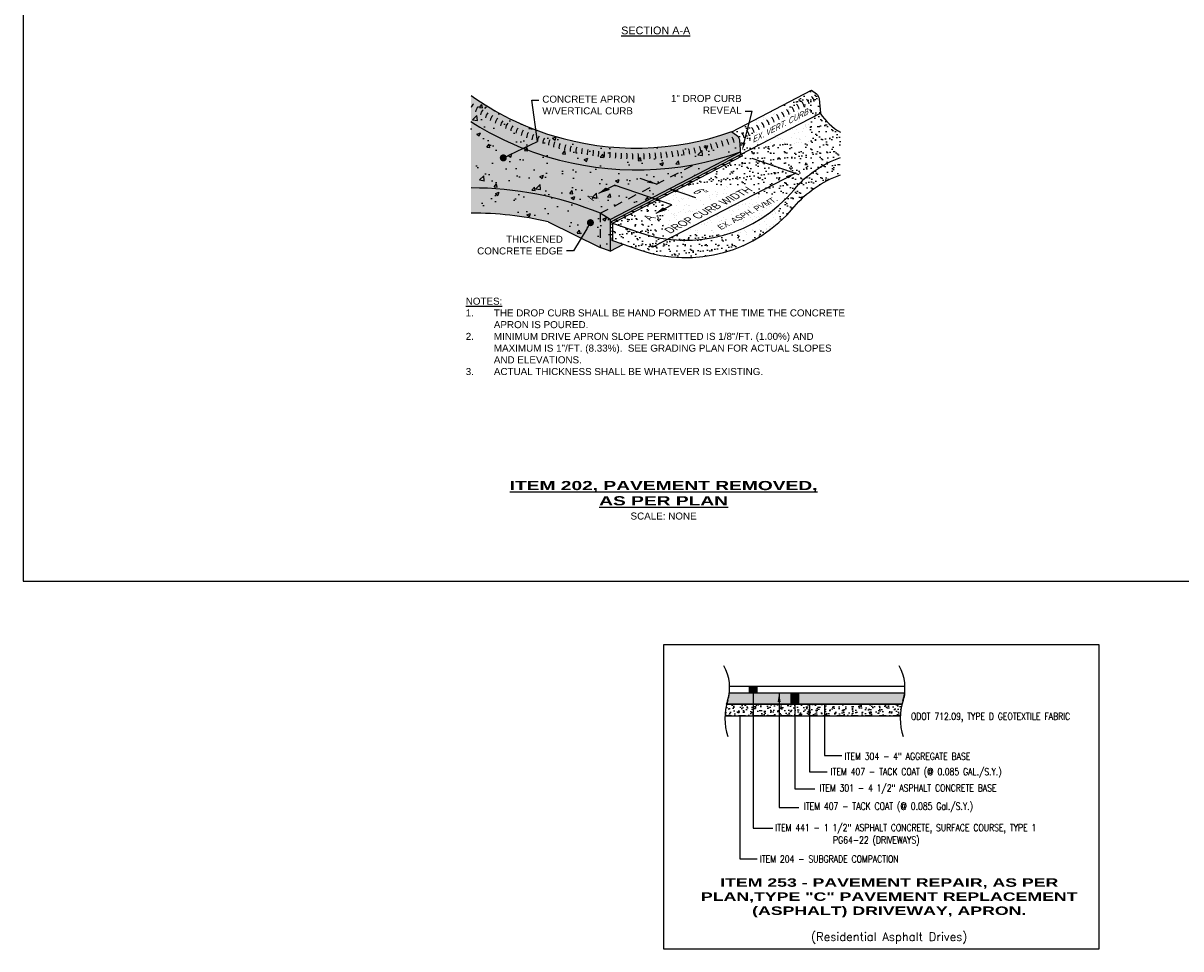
# Paper-space layout 'SOLAR POWERED SIGN DETAIL' of a CAD drawing. Extents: x 0 to 61, y -10 to 22.8.
# Tile 1 of 5: x 0 to 16.5, y -5.2 to 7.9. Entities that reach past the tile are written whole.
import ezdxf
from ezdxf import colors
from ezdxf.entities.mleader import LeaderData, LeaderLine
from ezdxf.enums import TextEntityAlignment as Align
from ezdxf.math import Vec2, Vec3

# ---------------------------------------------------------------- set-up
doc = ezdxf.new("R2010")
doc.units = 0
doc.header["$MEASUREMENT"] = 0
doc.linetypes.add('HIDDEN2', pattern=[0.1875, 0.125, -0.0625])
for name, color, linetype in [('AN-Line-5', 1, 'Continuous'), ('G_P-AN-Hatch-Line-1', 250, 'Continuous'), ('G_P-AN-Hatch-Line-2', 8, 'Continuous'), ('G_P-AN-Hatch-Line-4', 7, 'Continuous'), ('G_P-AN-Hatch-Solid-12', 229, 'Continuous'), ('G_P-AN-Hatch-Solid-14', 238, 'Continuous'), ('G_P-AN-Line-1', 8, 'Continuous'), ('G_P-AN-Line-2', 10, 'Continuous'), ('G_P-AN-Line-5', 1, 'Continuous'), ('G_P-AN-Sheet', 7, 'Continuous'), ('G_P-AN-Text-Dim', 7, 'Continuous'), ('G_P-AN-Text-Titles', 1, 'Continuous'), ('PROPPAVT', 14, 'Continuous')]:
    doc.layers.add(name, color=color, linetype=linetype)
doc.styles.add('CT_P-Text', font='arial.ttf')
doc.styles.add('CT_Title', font='arialbd.ttf', dxfattribs={"width": 1.5})
doc.styles.add('CT_X-Dim', font='ariali.ttf')
doc.styles.add('NARROW', font='SIMPLEX', dxfattribs={"width": 0.8})

# ---------------------------------------------------------------- blocks, each defined once
blk = doc.blocks.new('_Dot')
at = {"color": 0, "linetype": 'ByBlock', "lineweight": -2}
blk.add_line((-0.5, 0), (-1, 0), dxfattribs=at)
at = {"color": 0, "linetype": 'ByBlock', "const_width": 0.5}
blk.add_lwpolyline([(-0.25, 0, 1), (0.25, 0, 1)], format="xyb", close=True, dxfattribs=at)
blk = doc.blocks.new('_Integral')
at = {"color": 0, "linetype": 'ByBlock', "lineweight": -2}
for centre, start, end in [((0.44, -0.09), 102, 168), ((-0.44, 0.09), 282, 348)]:
    blk.add_arc(centre, 0.454, start, end, dxfattribs=at)

psp = doc.layouts.new('SOLAR POWERED SIGN DETAIL')

# ---------------------------------------------------------------- hatches: boundary and pattern name
at = {"layer": 'AN-Line-5'}
h = psp.add_hatch(dxfattribs=at)
h.set_pattern_fill('AR-SAND', color=256, scale=0.05, angle=90, style=0)
h.set_pattern_definition([(127.5, (-17.846985, -34.35812), (-0.09634119, -0.00314967), [0, -0.076, 0, -0.085, 0, -0.08125]), (97.5, (-17.84698, -34.35812), (-0.1411073, 0.08848884), [0, -0.041, 0, -0.0685, 0, -0.02625]), (57.5, (-17.846985, -34.41962), (-0.00028295, 0.1557071), [0, -0.025, 0, -0.09, 0, -0.1175]), (47.5, (-17.84698, -34.41962), (-0.04388378, 0.15030633), [0, -0.0125, 0, -0.059, 0, -0.0675])])
edge = h.paths.add_edge_path()
edge.add_line((12.489, -1.75), (9.998, -1.75))
edge.add_arc((10.828, -1.951), 0.854, 166.3834, 177.405)
edge.add_line((9.974, -1.913), (12.466, -1.913))
edge.add_arc((13.32, -1.951), 0.854, 166.3834, 177.405, ccw=False)
at = {"layer": 'G_P-AN-Hatch-Line-1'}
h = psp.add_hatch(dxfattribs=at)
h.set_pattern_fill('AR-SAND', color=256, scale=0.075, style=0)
h.set_pattern_definition([(37.5, (6.52081, 2.34144), (-0.0047245, 0.1445118), [0, -0.114, 0, -0.1275, 0, -0.121875]), (7.5, (6.52081, 2.34144), (0.132733, 0.211661), [0, -0.0615, 0, -0.10275, 0, -0.039375]), (327.5, (6.42856, 2.34144), (0.2335606, 0.0004244), [0, -0.0375, 0, -0.135, 0, -0.17625]), (317.5, (6.42856, 2.34144), (0.2254595, 0.0658257), [0, -0.01875, 0, -0.0885, 0, -0.10125])])
edge = h.paths.add_edge_path()
edge.add_line((11.615, 5.776), (11.615, 6.022))
edge.add_arc((12.11, 4.606), 1.5, 109.2531, 140.231)
edge.add_arc((9.42, 6.844), 2, 250.8146, 320.231, ccw=False)
edge.add_line((8.762, 4.956), (8.377, 5.09))
edge.add_line((8.377, 5.09), (8.377, 4.844))
edge.add_line((8.377, 4.844), (8.762, 4.71))
edge.add_arc((9.42, 6.598), 2, 250.8146, 320.231)
edge.add_arc((12.11, 4.36), 1.5, 109.2531, 140.231, ccw=False)
edge = h.paths.add_edge_path()
edge.add_arc((12.11, 4.606), 1.5, 109.2531, 140.231, ccw=False)
edge.add_line((11.615, 6.022), (11.615, 6.384))
edge.add_arc((11.995, 7.073), 0.788, 212.3391, 241.1292, ccw=False)
edge.add_line((11.33, 6.652), (10.197, 6.064))
edge.add_line((10.197, 6.064), (10.23, 6.052))
edge.add_line((10.23, 6.052), (8.377, 5.09))
edge.add_line((8.377, 5.09), (8.762, 4.956))
edge.add_arc((9.42, 6.844), 2, 250.8146, 320.231)
edge = h.paths.add_edge_path()
edge.add_line((11.33, 6.652), (11.311, 6.857))
edge.add_arc((11.212, 6.848), 0.1, 5.1823, 52.4646)
edge.add_line((11.273, 6.927), (11.206, 6.978))
edge.add_line((11.206, 6.978), (10.074, 6.389))
edge.add_line((10.074, 6.389), (10.14, 6.338))
edge.add_arc((10.079, 6.259), 0.1, 5.1823, 52.4646, ccw=False)
edge.add_line((10.179, 6.268), (10.197, 6.064))
edge.add_line((10.197, 6.064), (11.33, 6.652))
h.paths.add_polyline_path([(9.173, 4.881), (10.451, 5.577), (10.305, 5.671), (9.027, 4.974)], flags=16)
h.paths.add_polyline_path([(8.939, 5.083), (9.032, 5.178), (8.851, 5.253), (8.758, 5.158)], flags=16)
h.paths.add_polyline_path([(9.887, 4.938), (10.818, 5.447), (10.701, 5.522), (9.77, 5.013)], flags=16)
h.paths.add_polyline_path([(9.443, 5.544), (9.605, 5.424), (9.833, 5.533), (9.671, 5.653)], flags=16)
h.paths.add_polyline_path([(10.426, 6.238), (10.972, 6.497), (10.973, 6.633), (10.427, 6.374)], flags=16)
at = {"layer": 'G_P-AN-Hatch-Line-4'}
h = psp.add_hatch(dxfattribs=at)
h.set_pattern_fill('AR-CONC', color=256, scale=0.075, style=0)
h.set_pattern_definition([(50, (12.88593, -2.15456), (0.537945, -0.047064), [0.05625, -0.61875]), (355, (12.88593, -2.15456), (-0.104064, 0.564144), [0.045, -0.495]), (100.4514, (12.93076, -2.1585), (0.433882, 0.51708), [0.047805, -0.525857]), (46.184, (12.88593, -2.00456), (0.80043, -0.12414), [0.084375, -0.928125]), (96.636, (12.9526, -2.0149), (0.700996, 0.73059), [0.07171, -0.788785]), (351.184, (12.8859, -2.0046), (0.700996, 0.73059), [0.0675, -0.7425]), (21, (12.96093, -2.04206), (0.44768, -0.301964), [0.05625, -0.61875]), (326, (12.96093, -2.04206), (0.182486, 0.543863), [0.045, -0.495]), (71.4514, (12.99824, -2.0672), (0.630167, 0.241898), [0.047805, -0.525857]), (37.5, (12.88593, -2.15456), (0.00912, 0.2496704), [0, -0.489, 0, -0.5025, 0, -0.496875]), (7.5, (12.88593, -2.15456), (0.197302, 0.295809), [0, -0.2865, 0, -0.47775, 0, -0.189375]), (327.5, (12.71868, -2.15456), (0.400367, -0.016916), [0, -0.1875, 0, -0.585, 0, -0.77625]), (317.5, (12.6437, -2.15456), (0.43739, 0.075079), [0, -0.24375, 0, -0.3885, 0, -0.55125])])
h.paths.add_polyline_path([(10.194, 6.102), (10.179, 6.268, 0.209286), (10.14, 6.338), (10.074, 6.389, -0.161148), (7.517, 6.336, -0.028534), (7.081, 6.498), (6.936, 6.225, 0.031433), (7.452, 6.033, 0.160451)])
h.paths.add_polyline_path([(7.312, 6.223, -1), (7.304, 6.273, -1)], flags=16)
h.paths.add_polyline_path([(7.081, 6.498, -0.050567), (6.365, 6.903), (6.365, 6.532, 0.036992), (6.936, 6.225)])
h.paths.add_polyline_path([(9.541, 5.924, -0.121054), (7.452, 6.033, -0.068504), (6.365, 6.532), (6.365, 5.589, -0.099699), (8.203, 5.229)])
h.paths.add_polyline_path([(6.813, 5.995, -1), (6.836, 6.039, -1)], flags=16)
h.paths.add_polyline_path([(6.365, 5.589), (6.365, 5.231, -0.058341), (7.461, 5.108), (8.203, 4.741), (8.203, 5.229, 0.099699)])
h.paths.add_polyline_path([(8.071, 5.119, -1), (8.053, 5.073, -1)], flags=16)
h.paths.add_polyline_path([(8.203, 5.229), (8.203, 4.741), (8.344, 4.692), (8.344, 5.141)])
h.paths.add_polyline_path([(8.933, 5.447), (8.747, 5.512), (8.203, 5.229), (8.344, 5.141)])
h.paths.add_polyline_path([(10.194, 6.102, -0.038646), (9.541, 5.924), (8.747, 5.512), (8.933, 5.447)])
h.paths.add_polyline_path([(8.126, 5.365), (8.219, 5.461), (8.038, 5.536), (7.945, 5.441)], flags=24)
at = {"layer": 'G_P-AN-Hatch-Solid-12'}
h = psp.add_hatch(color=256, dxfattribs=at)
h.dxf.hatch_style = 1
edge = h.paths.add_edge_path()
edge.add_line((12.489, -1.75), (9.998, -1.75))
edge.add_arc((10.828, -1.951), 0.854, 162.5366, 166.3834, ccw=False)
edge.add_arc((9.422, -1.509), 0.619, 342.5366, 352.715)
edge.add_line((10.037, -1.588), (12.528, -1.588))
edge.add_arc((11.914, -1.509), 0.619, 342.5358, 352.715, ccw=False)
edge.add_arc((13.32, -1.951), 0.854, 162.5372, 166.3834)
at = {"layer": 'G_P-AN-Hatch-Solid-14'}
h = psp.add_hatch(color=256, dxfattribs=at)
h.dxf.hatch_style = 1
h.paths.add_polyline_path([(10.194, 6.102), (10.179, 6.268, 0.209286), (10.14, 6.338), (10.074, 6.389, -0.161148), (7.517, 6.336, -0.079216), (6.365, 6.903), (6.365, 6.532, 0.068504), (7.452, 6.033, 0.160451)])
h.paths.add_polyline_path([(9.541, 5.924, -0.121054), (7.452, 6.033, -0.068504), (6.365, 6.532), (6.365, 5.589, -0.099699), (8.203, 5.229)])
h.paths.add_polyline_path([(8.203, 5.229, 0.099699), (6.365, 5.589), (6.365, 5.231, -0.058341), (7.461, 5.108), (8.203, 4.741)])
h.paths.add_polyline_path([(8.344, 5.141), (8.203, 5.229), (8.203, 4.741), (8.344, 4.692)])
h.paths.add_polyline_path([(8.377, 4.844), (8.344, 4.855), (8.344, 4.692), (8.532, 4.79)])
h.paths.add_polyline_path([(10.197, 6.064), (10.194, 6.102), (8.344, 5.141), (8.344, 5.101)])
h.paths.add_polyline_path([(10.194, 6.102, -0.038646), (9.541, 5.924), (8.203, 5.229), (8.344, 5.141)])
at = {"layer": 'G_P-AN-Line-1'}
h = psp.add_hatch(dxfattribs=at)
h.set_pattern_fill('ANSI31', color=256, scale=0.4, angle=140.1252, style=0)
h.set_pattern_definition([(185.12516, (6.365123, -3.43423), (0.00446658, -0.0498001), [])])
h.paths.add_polyline_path([(8.377, 5.09), (8.344, 5.101), (8.344, 4.855), (8.377, 4.844)])
h.paths.add_polyline_path([(10.23, 6.052), (10.197, 6.064), (8.344, 5.101), (8.377, 5.09)])

# ---------------------------------------------------------------- linework, layer by layer
at = {"color": 2, "linetype": 'HIDDEN2', "ltscale": 0.1, "flags": 128}
psp.add_lwpolyline([(12.466, -1.913), (9.974, -1.913)], dxfattribs=at)
at = {"layer": 'AN-Line-5'}
for p, q in [((10.037, -1.588), (12.528, -1.588)), ((10.041, -1.491), (12.533, -1.491)), ((10.374, -1.588), (10.374, -3.513)), ((10.744, -1.588), (10.744, -3.215)), ((9.998, -1.75), (12.489, -1.75)), ((10.965, -1.75), (10.965, -2.952)), ((11.177, -1.75), (11.177, -2.711)), ((11.388, -1.75), (11.388, -2.476)), ((9.974, -1.913), (12.466, -1.913)), ((10.184, -1.913), (10.184, -3.947)), ((11.388, -2.476), (11.637, -2.476)), ((11.177, -2.711), (11.425, -2.711)), ((10.965, -2.952), (11.252, -2.952)), ((10.744, -3.215), (11.024, -3.215)), ((10.374, -3.513), (10.654, -3.513)), ((10.184, -3.947), (10.432, -3.947))]:
    psp.add_line(p, q, dxfattribs=at)
for centre, radius, start, end in [((9.422, -1.509), 0.619, 342.5366, 29.6154), ((11.914, -1.509), 0.619, 342.5366, 29.6154), ((10.828, -1.951), 0.854, 162.5366, 197.4634), ((13.32, -1.951), 0.854, 162.5366, 197.4634)]:
    psp.add_arc(centre, radius, start, end, dxfattribs=at)
for points in [[(10.311, -1.491), (10.311, -1.588), (10.437, -1.491), (10.437, -1.588)], [(10.723, -1.717), (10.766, -1.717), (10.744, -1.588)], [(10.902, -1.588), (10.902, -1.75), (11.029, -1.588), (11.029, -1.75)], [(11.155, -1.88), (11.198, -1.88), (11.177, -1.75)]]:
    psp.add_solid(points, dxfattribs=at)
at = {"layer": 'G_P-AN-Hatch-Line-1'}
for p, q in [((10.074, 6.389), (11.206, 6.978)), ((10.197, 6.064), (11.33, 6.652))]:
    psp.add_line(p, q, dxfattribs=at)
at = {"layer": 'G_P-AN-Hatch-Line-1', "flags": 128}
for points in [[(11.206, 6.978), (11.273, 6.927, -0.209286), (11.311, 6.857), (11.33, 6.652)], [(8.377, 5.09), (8.762, 4.956, 0.312502), (10.957, 5.565, -0.135996), (11.615, 6.022)], [(8.377, 4.844), (8.762, 4.71, 0.312502), (10.957, 5.319, -0.135996), (11.615, 5.776)]]:
    psp.add_lwpolyline(points, format="xyb", dxfattribs=at)
at = {"layer": 'G_P-AN-Hatch-Line-1'}
for centre, radius, start, end in [((10.928, 6.7), 0.1, 5.1823, 52.4646), ((10.999, 6.737), 0.1, 5.1823, 52.4646), ((11.07, 6.774), 0.1, 5.1823, 52.4646), ((11.141, 6.811), 0.1, 5.1823, 52.4646), ((10.573, 6.516), 0.1, 5.1823, 52.4646), ((10.644, 6.553), 0.1, 5.1823, 52.4646), ((10.715, 6.589), 0.1, 5.1823, 52.4646), ((10.786, 6.626), 0.1, 5.1823, 52.4646), ((10.857, 6.663), 0.1, 5.1823, 52.4646), ((11.995, 7.073), 0.788, 212.3391, 241.1292), ((10.289, 6.368), 0.1, 5.1823, 52.4646), ((10.36, 6.405), 0.1, 5.1823, 52.4646), ((10.431, 6.442), 0.1, 5.1823, 52.4646), ((10.502, 6.479), 0.1, 5.1823, 52.4646), ((10.147, 6.294), 0.1, 5.1823, 52.4646), ((10.218, 6.331), 0.1, 5.1823, 52.4646)]:
    psp.add_arc(centre, radius, start, end, dxfattribs=at)
at = {"layer": 'G_P-AN-Hatch-Line-2'}
for centre, radius, start, end in [((6.495, 6.682), 0.139, 131.8449, 159.0777), ((6.535, 6.657), 0.107, 127.6625, 171.7748), ((6.607, 6.614), 0.11, 129.4087, 172.2412), ((6.705, 6.56), 0.139, 135.1638, 168.6987), ((6.746, 6.538), 0.107, 130.9814, 175.0937), ((6.82, 6.5), 0.11, 132.7275, 175.5601), ((6.921, 6.451), 0.139, 138.4827, 172.0176), ((6.963, 6.432), 0.107, 134.3003, 178.4126), ((7.04, 6.398), 0.11, 136.0464, 178.879), ((7.143, 6.355), 0.139, 141.8015, 175.3364), ((7.186, 6.338), 0.107, 137.6191, 181.7314), ((7.265, 6.308), 0.11, 139.3653, 182.1979), ((7.37, 6.272), 0.139, 145.1204, 178.6553), ((7.415, 6.257), 0.107, 140.938, 185.0503), ((7.511, 6.228), 0.125, 145.4152, 182.7857), ((7.576, 6.212), 0.11, 145.6293, 188.4618), ((9.641, 6.12), 0.316, 11.8295, 26.4265), ((9.72, 6.138), 0.316, 12.9358, 27.5328), ((9.97, 6.23), 0.133, 2.6922, 37.7765), ((7.648, 6.184), 0.11, 145.6293, 188.4618), ((7.725, 6.161), 0.11, 145.6293, 188.4618), ((7.834, 6.137), 0.139, 151.3844, 184.9193), ((7.879, 6.127), 0.107, 147.202, 191.3143), ((7.978, 6.108), 0.125, 151.6792, 189.0497), ((8.185, 6.076), 0.25, 162.2506, 180.6909), ((8.847, 5.99), 0.835, 169.8225, 175.3316), ((14.47, 5.38), 6.41, 173.3246, 174.042), ((7.867, 6.103), 0.316, 347.4911, 2.0881), ((7.947, 6.087), 0.316, 348.5974, 3.1944), ((8.027, 6.073), 0.316, 349.7037, 4.3007), ((8.107, 6.061), 0.316, 350.81, 5.407), ((8.674, 6.017), 0.316, 358.554, 13.151), ((8.755, 6.017), 0.316, 359.6603, 14.2573), ((8.836, 6.018), 0.316, 0.7666, 15.3636), ((8.917, 6.021), 0.316, 1.8729, 16.4699), ((8.998, 6.026), 0.316, 2.9792, 17.5762), ((9.079, 6.032), 0.316, 4.0855, 18.6825), ((9.16, 6.04), 0.316, 5.1918, 19.7888), ((9.241, 6.049), 0.316, 6.2981, 20.8951), ((9.321, 6.06), 0.316, 7.4044, 22.0013), ((9.402, 6.073), 0.316, 8.5106, 23.1076), ((9.482, 6.087), 0.316, 9.6169, 24.2139), ((9.561, 6.102), 0.316, 10.7232, 25.3202), ((8.188, 6.05), 0.316, 351.9163, 6.5133), ((8.268, 6.04), 0.316, 353.0226, 7.6196), ((8.349, 6.032), 0.316, 354.1289, 8.7258), ((8.43, 6.026), 0.316, 355.2351, 9.8321), ((8.511, 6.021), 0.316, 356.3414, 10.9384), ((8.593, 6.018), 0.316, 357.4477, 12.0447)]:
    psp.add_arc(centre, radius, start, end, dxfattribs=at)
at = {"layer": 'G_P-AN-Line-1', "linetype": 'HIDDEN2'}
for q in [(9.541, 5.924), (8.203, 4.741)]:
    psp.add_line((8.203, 5.229), q, dxfattribs=at)
at = {"layer": 'G_P-AN-Line-1'}
for p, q in [((7.461, 5.108), (8.203, 4.741)), ((8.344, 5.141), (8.203, 5.229)), ((8.344, 5.141), (8.344, 5.101)), ((8.344, 5.101), (8.344, 4.855)), ((8.377, 5.09), (8.344, 5.101)), ((8.377, 5.09), (8.377, 4.844)), ((8.344, 4.855), (8.344, 4.692)), ((8.377, 4.844), (8.344, 4.855)), ((8.344, 4.692), (8.203, 4.741))]:
    psp.add_line(p, q, dxfattribs=at)
at = {"layer": 'G_P-AN-Line-1', "color": 250}
psp.add_lwpolyline([(0, 0), (34, 0), (34, 22), (0, 22)], close=True, dxfattribs=at)
at = {"layer": 'G_P-AN-Line-1'}
for centre, start in [((6.391, 0.847), 67.5329), ((6.391, 0.489), 76.9513)]:
    psp.add_arc(centre, 4.742, start, 90.3069, dxfattribs=at)
at = {"layer": 'G_P-AN-Line-2', "color": 3}
psp.add_lwpolyline([(9.103, -5.226), (15.291, -5.226), (15.291, -0.907), (9.103, -0.907)], close=True, dxfattribs=at)
at = {"layer": 'G_P-AN-Line-5'}
for p, q in [((8.344, 5.141), (10.194, 6.102)), ((8.344, 5.101), (10.197, 6.064)), ((8.377, 5.09), (10.23, 6.052)), ((10.23, 6.052), (10.197, 6.064)), ((8.344, 4.692), (8.532, 4.79))]:
    psp.add_line(p, q, dxfattribs=at)
at = {"layer": 'G_P-AN-Line-5', "flags": 128}
psp.add_lwpolyline([(10.074, 6.389), (10.14, 6.338, -0.209286), (10.179, 6.268), (10.197, 6.064)], format="xyb", dxfattribs=at)
at = {"layer": 'G_P-AN-Line-5'}
for centre, radius, start, end in [((8.72, 10.232), 4.078, 234.7251, 252.8421), ((8.719, 10.23), 4.384, 237.5203, 253.1958), ((8.714, 10.226), 4.07, 252.8927, 289.5102), ((8.719, 10.23), 4.384, 253.1958, 289.6576)]:
    psp.add_arc(centre, radius, start, end, dxfattribs=at)
at = {"layer": 'G_P-AN-Text-Dim'}
for p, q in [((11.03, 5.774), (10.36, 6.007)), ((8.961, 4.755), (10.966, 5.796)), ((8.182, 5.514), (8.406, 5.63)), ((9.219, 5.348), (8.406, 5.63)), ((8.999, 5.642), (8.769, 5.722)), ((9.56, 5.447), (9.185, 5.578)), ((8.995, 5.231), (9.219, 5.348))]:
    psp.add_line(p, q, dxfattribs=at)
for points in [[(10.881, 5.727), (10.966, 5.796), (10.837, 5.755)], [(8.343, 5.563), (8.17, 5.507), (8.278, 5.596)], [(8.911, 5.695), (8.999, 5.642), (8.861, 5.669)], [(9.272, 5.525), (9.185, 5.578), (9.322, 5.551)], [(9.156, 5.28), (8.983, 5.224), (9.091, 5.313)]]:
    psp.add_solid(points, dxfattribs=at)
at = {"layer": 'PROPPAVT', "flags": 128}
psp.add_lwpolyline([(12.489, -1.75), (9.998, -1.75, -0.016786), (10.013, -1.695, 0.044441), (10.037, -1.588), (12.528, -1.588, -0.044444), (12.505, -1.695, 0.016784)], format="xyb", close=True, dxfattribs=at)

# ---------------------------------------------------------------- block references
at = {"layer": 'G_P-AN-Text-Dim', "xscale": 0.12, "yscale": 0.12, "zscale": 0.12, "rotation": 109.8039910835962}
psp.add_blockref('_Integral', (8.961, 4.755), dxfattribs=at)

# ---------------------------------------------------------------- texts
at = {"layer": 'AN-Line-5', "style": 'NARROW', "width": 0.8}
for s, p in [('ODOT 712.09, TYPE D GEOTEXTILE FABRIC', (12.618, -1.972)), ('ITEM 304 - 4" AGGREGATE BASE', (11.676, -2.54)), ('ITEM 407 - TACK COAT (@ 0.085 GAL./S.Y.)', (11.476, -2.757)), ('ITEM 301 - 4 1/2" ASPHALT CONCRETE BASE', (11.318, -2.989)), ('ITEM 407 - TACK COAT (@ 0.085 Gal./S.Y.)', (11.096, -3.248)), ('ITEM 441 - 1 1/2" ASPHALT CONCRETE, SURFACE COURSE, TYPE 1', (10.69, -3.555)), ('PG64-22 (DRIVEWAYS)', (11.51, -3.729)), ('ITEM 204 - SUBGRADE COMPACTION', (10.471, -3.997))]:
    psp.add_text(s, height=0.1, dxfattribs=at).set_placement(p)
at = {"layer": 'AN-Line-5', "style": 'NARROW'}
psp.add_text('(Residential Asphalt Drives)', height=0.12, dxfattribs=at).set_placement((12.309, -5.113), align=Align.CENTER)
at = {"layer": 'G_P-AN-Hatch-Line-1', "style": 'CT_X-Dim'}
for s, oblique, p in [('EX. VERT. CURB', 26, (10.752, 6.472)), ('EX. ASPH. PVMT.', 330, (10.314, 5.241))]:
    psp.add_text(s, height=0.08, rotation=27.4302, dxfattribs=dict(at, oblique=oblique)).set_placement(p, align=Align.MIDDLE_CENTER)
at = {"layer": 'G_P-AN-Sheet', "insert": (12.309, -4.502), "char_height": 0.12, "width": 5.63752, "attachment_point": 5, "style": 'CT_Title'}
psp.add_mtext('\\pxqc;ITEM 253 - PAVEMENT REPAIR, AS PER PLAN,TYPE "C" PAVEMENT REPLACEMENT (ASPHALT) DRIVEWAY, APRON.', dxfattribs=at)
at = {"layer": 'G_P-AN-Text-Dim', "style": 'CT_P-Text'}
for s, rotation, oblique, p in [('DROP CURB WIDTH', 27.451, 330, (9.764, 5.289)), ('6"', 340.6038, 45, (9.579, 5.549)), ('A', 27.4302, 320, (8.119, 5.47)), ('A', 27.4302, 320, (8.932, 5.187))]:
    psp.add_text(s, height=0.1, rotation=rotation, dxfattribs=dict(at, oblique=oblique)).set_placement(p, align=Align.MIDDLE_CENTER)
psp.add_text('SCALE: NONE', height=0.1, dxfattribs=at).set_placement((9.102, 0.876), align=Align.CENTER)
at = {"layer": 'G_P-AN-Text-Dim', "insert": (8.99, 7.828), "char_height": 0.11, "attachment_point": 5, "style": 'CT_P-Text'}
psp.add_mtext('\\A1;{\\LSECTION A-A}', dxfattribs=at)
at = {"layer": 'G_P-AN-Text-Dim', "insert": (6.29, 4.03), "char_height": 0.1, "width": 5.39629, "attachment_point": 1, "style": 'CT_P-Text'}
psp.add_mtext('\\pxi-4,l4,a1;{\\LNOTES:\\P\\pt4;}1.^ITHE DROP CURB SHALL BE HAND FORMED AT THE TIME THE CONCRETE APRON IS POURED.\\P2.^IMINIMUM DRIVE APRON SLOPE PERMITTED IS 1/8"/FT. (1.00%) AND MAXIMUM IS 1"/FT. (8.33%).  SEE GRADING PLAN FOR ACTUAL SLOPES AND ELEVATIONS.\\P3.^IACTUAL THICKNESS SHALL BE WHATEVER IS EXISTING.', dxfattribs=at)
at = {"layer": 'G_P-AN-Text-Titles', "insert": (9.102, 1.076), "char_height": 0.13, "width": 4.68443, "attachment_point": 8, "style": 'CT_Title'}
psp.add_mtext('{\\LITEM 202, PAVEMENT REMOVED, AS PER PLAN}', dxfattribs=at)

# ---------------------------------------------------------------- leaders
at = {"layer": 'G_P-AN-Text-Dim'}
ml = psp.add_multileader_mtext('Standard', dxfattribs=at)
ml.set_content('1" DROP CURB REVEAL', color=256, style='CT_P-Text')
ml.set_leader_properties(color=256)
ml.build(insert=Vec2(0, 0))
ml.multileader.update_dxf_attribs({"text_right_attachment_type": 3, "dogleg_length": 0.1, "arrow_head_size": 0.12})
ctx = ml.context
ctx.base_point, ctx.char_height, ctx.arrow_head_size, ctx.landing_gap_size, ctx.plane_origin = Vec3(9.18, 6.845), 0.1, 0.12, 0.05, Vec3(13.03, 6.02)
ctx.right_attachment, ctx.text_align_type = 3, 2
notes = []
notes.append((ctx, [(0, (1, 1, 0), (10.361, 6.676), (-1, 0), 0.1, [(0, [(10.219, 6.119)], 0, [])])]))
ctx.mtext.insert, ctx.mtext.width, ctx.mtext.alignment, ctx.mtext.flow_direction = Vec3(10.211, 6.912), 1.06727, 3, 5
ml = psp.add_multileader_mtext('Standard', dxfattribs=at)
ml.set_content('CONCRETE APRON W/VERTICAL CURB', color=256, style='CT_P-Text')
ml.set_leader_properties(color=256)
ml.set_arrow_properties(name='DOT')
ml.build(insert=Vec2(0, 0))
ml.multileader.update_dxf_attribs({"text_right_attachment_type": 3, "dogleg_length": 0.1, "arrow_head_size": 0.1})
ctx = ml.context
ctx.base_point, ctx.char_height, ctx.arrow_head_size, ctx.landing_gap_size, ctx.plane_origin = Vec3(7.328, 6.836), 0.1, 0.1, 0.05, Vec3(8.446, 5.115)
ctx.right_attachment = 3
notes.append((ctx, [(0, (1, 1, 0), (7.228, 6.836), (1, 0), 0.1, [(1, [(6.824, 6.017), (7.308, 6.248)], 0, [])])]))
ctx.mtext.insert, ctx.mtext.width, ctx.mtext.defined_height, ctx.mtext.flow_direction = Vec3(7.378, 6.902), 1.50624, 1.168, 5
ml = psp.add_multileader_mtext('Standard', dxfattribs=at)
ml.set_content('THICKENED CONCRETE EDGE', color=256, style='CT_P-Text')
ml.set_leader_properties(color=256)
ml.set_arrow_properties(name='DOT')
ml.build(insert=Vec2(0, 0))
ml.multileader.update_dxf_attribs({"text_right_attachment_type": 3, "dogleg_length": 0.1, "arrow_head_size": 0.1})
ctx = ml.context
ctx.base_point, ctx.char_height, ctx.arrow_head_size, ctx.landing_gap_size, ctx.plane_origin = Vec3(6.417, 4.865), 0.1, 0.1, 0.05, Vec3(7.668, 5.014)
ctx.right_attachment, ctx.text_align_type = 3, 2
notes.append((ctx, [(1, (1, 1, 0), (7.821, 4.695), (-1, 0), 0.1, [(0, [(8.062, 5.096)], 0, [])])]))
ctx.mtext.insert, ctx.mtext.width, ctx.mtext.alignment, ctx.mtext.flow_direction = Vec3(7.671, 4.911), 1.60497, 3, 5
for ctx, leaders in notes:
    for number, flags, end, landing, length, lines in leaders:
        leader = LeaderData()
        leader.index, (leader.has_last_leader_line, leader.has_dogleg_vector, leader.attachment_direction) = number, flags
        leader.last_leader_point, leader.dogleg_vector, leader.dogleg_length = Vec3(end), Vec3(landing), length
        for number, points, colour, breaks in lines:
            line = LeaderLine()
            line.index, line.vertices, line.color, line.breaks = number, Vec3.list(points), colors.encode_raw_color(colour), breaks
            leader.lines.append(line)
        ctx.leaders.append(leader)

doc.saveas('drawing.dxf')
